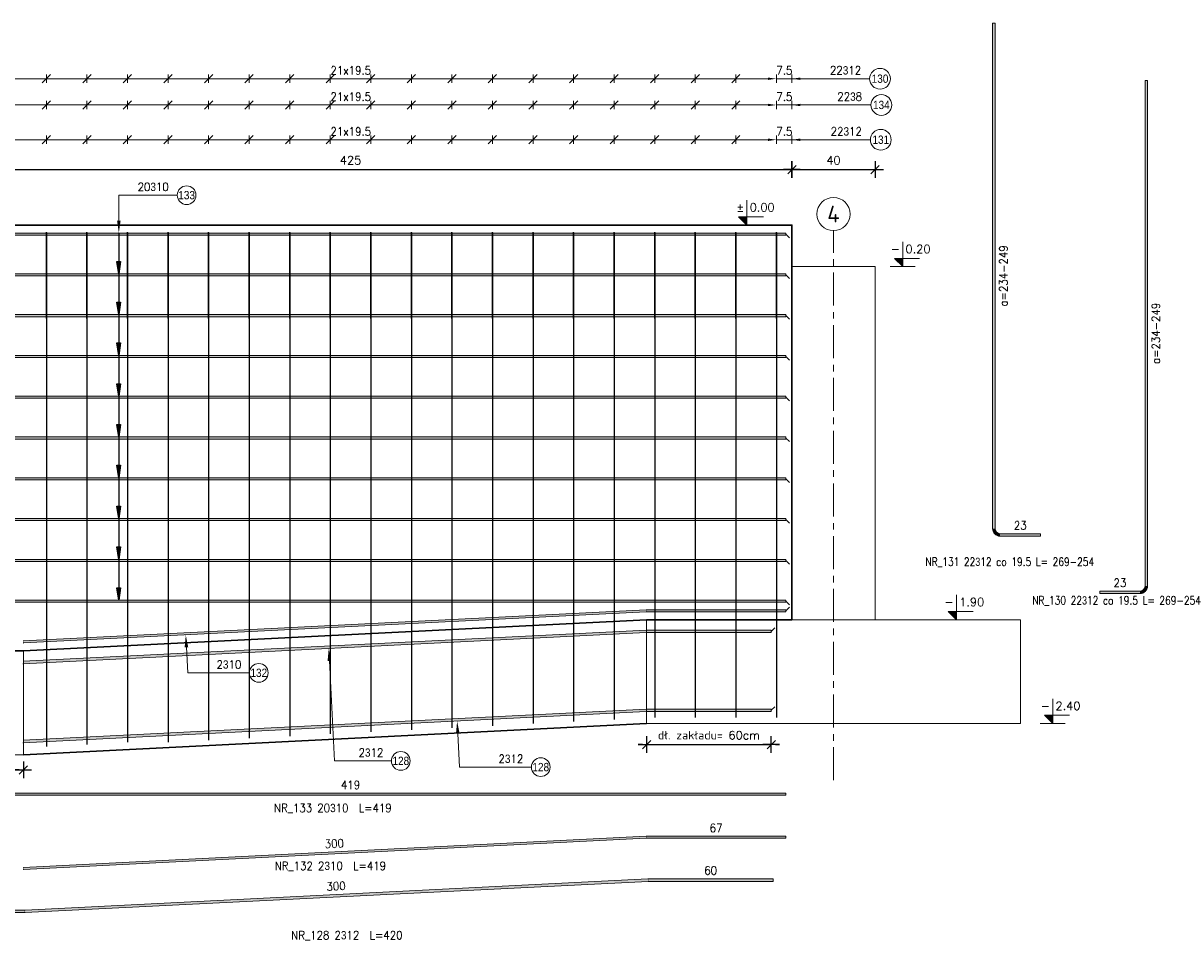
# Model space of a CAD drawing. Extents: x 253237 to 278058, y -131782 to -118389.
# Tile 15 of 23: x 266735 to 272308, y -125620 to -121173. Entities that reach past the tile are written whole.
import ezdxf
from ezdxf.enums import TextEntityAlignment as Align

# ---------------------------------------------------------------- set-up
doc = ezdxf.new("R2010")
doc.units = 0
doc.header["$LTSCALE"] = 5
doc.header["$MEASUREMENT"] = 0
doc.linetypes.add('CENTER', pattern=[50.8, 31.75, -6.35, 6.35, -6.35])
for name, color, linetype, lineweight in [('AutoCAD_Structural_Detailing_deskowanie', 2, 'Continuous', 30), ('AutoCAD_Structural_Detailing_kształt pręta', 7, 'Continuous', 13), ('AutoCAD_Structural_Detailing_opis kształtu pręta', 7, 'Continuous', 13), ('AutoCAD_Structural_Detailing_opis rozkładu', 7, 'Continuous', 13), ('AutoCAD_Structural_Detailing_pręt wyrzucony', 7, 'Continuous', 13), ('AutoCAD_Structural_Detailing_rozkład pręta', 7, 'Continuous', 40), ('AutoCAD_Structural_Detailing_symbole graficzne', 7, 'Continuous', 13), ('PS_SOLID', 7, 'Continuous', 20)]:
    doc.layers.add(name, color=color, linetype=linetype, lineweight=lineweight)
doc.styles.add('marta', font='simplex.shx', dxfattribs={"width": 0.8})
doc.styles.add('marta_B', font='isocpeur.ttf')
doc.styles.add('r-gil', font='GIL_____.TTF', dxfattribs={"width": 0.9})
doc.styles.add('r-simplex', font='simplex.shx', dxfattribs={"width": 0.9})
doc.styles.add('styl2M', font='simplex.shx')
doc.dimstyles.new('RBCT DIM 20_M', dxfattribs={"dimtxt": 40, "dimasz": 20, "dimexe": 20, "dimexo": 150, "dimgap": 25, "dimtad": 1, "dimdec": 1, "dimlfac": 0.1, "dimzin": 9, "dimdsep": 46, "dimtxsty": 'styl2M', "dimblk": 'dimznak', "dimcen": 40, "dimse1": 1, "dimse2": 1, "dimclrd": 8, "dimclre": 8, "dimclrt": 4, "dimadec": 0, "dimazin": 0, "dimtfac": 1, "dimtdec": 1, "dimtix": 1, "dimtmove": 2, "dimatfit": 3, "dimldrblk": 'dimznak', "dimfxl": 5, "dimfxlon": 1, "dimarcsym": 0})

# ---------------------------------------------------------------- blocks, each defined once
blk = doc.blocks.new('dimznak')
at = {"color": 0}
for points in [[(-2, 0), (2, 0)], [(0, 2), (0, -2)]]:
    blk.add_lwpolyline(points, dxfattribs=at)
at = {"color": 3}
blk.add_lwpolyline([(1, 1), (-1, -1)], dxfattribs=at)
blk = doc.blocks.new('*D63')
at = {"color": 8, "lineweight": -2, "transparency": 16777216}
blk.add_line((266715.7, -124768.2), (266155.7, -124768.2), dxfattribs=at)
at = {"layer": 'Defpoints', "color": 0, "transparency": 16777216}
for p in [(266135.7, -124637.1), (266735.7, -124695.1), (266135.7, -124768.2)]:
    blk.add_point(p, dxfattribs=at)
at = {"color": 8, "lineweight": -2, "transparency": 16777216, "xscale": 20, "yscale": 20, "zscale": 20, "rotation": 180}
blk.add_blockref('dimznak', (266135.7, -124768.2), dxfattribs=at)
at = {"color": 8, "lineweight": -2, "transparency": 16777216, "xscale": 20, "yscale": 20, "zscale": 20}
blk.add_blockref('dimznak', (266735.7, -124768.2), dxfattribs=at)
at = {"color": 4, "transparency": 16777216, "insert": (266435.7, -124723.2), "char_height": 40, "attachment_point": 5, "style": 'styl2M'}
blk.add_mtext('dł. zakładu=60cm', dxfattribs=at)
blk = doc.blocks.new('*D64')
at = {"color": 8, "lineweight": -2, "transparency": 16777216}
for p, q in [((269715.7, -124646.1), (269695.7, -124646.1)), ((269735.7, -124646.1), (270335.7, -124646.1)), ((270355.7, -124646.1), (270375.7, -124646.1))]:
    blk.add_line(p, q, dxfattribs=at)
at = {"layer": 'Defpoints', "color": 0, "transparency": 16777216}
for p in [(270335.7, -124487.1), (269735.7, -124545.1), (270335.7, -124646.1)]:
    blk.add_point(p, dxfattribs=at)
at = {"color": 8, "lineweight": -2, "transparency": 16777216, "xscale": 20, "yscale": 20, "zscale": 20}
blk.add_blockref('dimznak', (269735.7, -124646.1), dxfattribs=at)
at = {"color": 8, "lineweight": -2, "transparency": 16777216, "xscale": 20, "yscale": 20, "zscale": 20, "rotation": 180}
blk.add_blockref('dimznak', (270335.7, -124646.1), dxfattribs=at)
at = {"color": 4, "transparency": 16777216, "insert": (270035.7, -124601.1), "char_height": 40, "attachment_point": 5, "style": 'styl2M'}
blk.add_mtext('dł. zakładu= 60cm', dxfattribs=at)
blk = doc.blocks.new('*D89')
at = {"color": 8, "lineweight": -2, "transparency": 16777216}
blk.add_line((266205.7, -121877.8), (270415.7, -121877.8), dxfattribs=at)
at = {"layer": 'Defpoints', "color": 0, "transparency": 16777216}
for p in [(270435.7, -121877.8), (270435.7, -122145.1), (266185.7, -122345.1)]:
    blk.add_point(p, dxfattribs=at)
at = {"color": 8, "lineweight": -2, "transparency": 16777216, "xscale": 20, "yscale": 20, "zscale": 20, "rotation": 180}
blk.add_blockref('dimznak', (266185.7, -121877.8), dxfattribs=at)
at = {"color": 8, "lineweight": -2, "transparency": 16777216, "xscale": 20, "yscale": 20, "zscale": 20}
blk.add_blockref('dimznak', (270435.7, -121877.8), dxfattribs=at)
at = {"color": 4, "transparency": 16777216, "insert": (268310.7, -121832.8), "char_height": 40, "attachment_point": 5, "style": 'styl2M'}
blk.add_mtext('425', dxfattribs=at)
blk = doc.blocks.new('*D90')
at = {"color": 8, "lineweight": -2, "transparency": 16777216}
blk.add_line((270455.7, -121877.8), (270815.7, -121877.8), dxfattribs=at)
at = {"layer": 'Defpoints', "color": 0, "transparency": 16777216}
for p in [(270835.7, -121877.8), (270435.7, -122145.1), (270835.7, -122345.1)]:
    blk.add_point(p, dxfattribs=at)
at = {"color": 8, "lineweight": -2, "transparency": 16777216, "xscale": 20, "yscale": 20, "zscale": 20, "rotation": 180}
blk.add_blockref('dimznak', (270435.7, -121877.8), dxfattribs=at)
at = {"color": 8, "lineweight": -2, "transparency": 16777216, "xscale": 20, "yscale": 20, "zscale": 20}
blk.add_blockref('dimznak', (270835.7, -121877.8), dxfattribs=at)
at = {"color": 4, "transparency": 16777216, "insert": (270635.7, -121832.8), "char_height": 40, "attachment_point": 5, "style": 'styl2M'}
blk.add_mtext('40', dxfattribs=at)

msp = doc.modelspace()

# ---------------------------------------------------------------- hatches: boundary and pattern name
h = msp.add_hatch(color=252)
h.dxf.hatch_style = 1
h.paths.add_polyline_path([(267195.31, -122379.52), (267186.31, -122319.58), (267204.01, -122319.58)])
h = msp.add_hatch(color=252)
h.dxf.hatch_style = 1
h.paths.add_polyline_path([(267195.31, -122575.92), (267186.31, -122515.98), (267204.01, -122515.98)])
h = msp.add_hatch(color=252)
h.dxf.hatch_style = 1
h.paths.add_polyline_path([(267195.31, -122772.32), (267186.31, -122712.38), (267204.01, -122712.38)])
h = msp.add_hatch(color=252)
h.dxf.hatch_style = 1
h.paths.add_polyline_path([(267195.31, -122968.72), (267186.31, -122908.78), (267204.01, -122908.78)])
h = msp.add_hatch(color=252)
h.dxf.hatch_style = 1
h.paths.add_polyline_path([(267195.31, -123165.12), (267186.31, -123105.18), (267204.01, -123105.18)])
h = msp.add_hatch(color=252)
h.dxf.hatch_style = 1
h.paths.add_polyline_path([(267195.31, -123361.52), (267186.31, -123301.58), (267204.01, -123301.58)])
h = msp.add_hatch(color=252)
h.dxf.hatch_style = 1
h.paths.add_polyline_path([(267195.31, -123557.92), (267186.31, -123497.98), (267204.01, -123497.98)])
h = msp.add_hatch(color=252)
h.dxf.hatch_style = 1
h.paths.add_polyline_path([(267195.31, -123754.32), (267186.31, -123694.38), (267204.01, -123694.38)])
h = msp.add_hatch(color=252)
h.dxf.hatch_style = 1
h.paths.add_polyline_path([(267195.31, -123950.72), (267186.31, -123890.78), (267204.01, -123890.78)])
at = {"layer": 'AutoCAD_Structural_Detailing_kształt pręta'}
for points in [[(266215.71, -122193.12), (266215.71, -122183.12), (270405.71, -122183.12), (270405.71, -122193.12)], [(266215.71, -122389.52), (266215.71, -122379.52), (270405.71, -122379.52), (270405.71, -122389.52)], [(266215.71, -122585.92), (266215.71, -122575.92), (270405.71, -122575.92), (270405.71, -122585.92)], [(266215.71, -122782.32), (266215.71, -122772.32), (270405.71, -122772.32), (270405.71, -122782.32)], [(266215.71, -122978.72), (266215.71, -122968.72), (270405.71, -122968.72), (270405.71, -122978.72)], [(266215.71, -123175.12), (266215.71, -123165.12), (270405.71, -123165.12), (270405.71, -123175.12)], [(266215.71, -123371.52), (266215.71, -123361.52), (270405.71, -123361.52), (270405.71, -123371.52)], [(266215.71, -123567.92), (266215.71, -123557.92), (270405.71, -123557.92), (270405.71, -123567.92)], [(266215.71, -123764.32), (266215.71, -123754.32), (270405.71, -123754.32), (270405.71, -123764.32)], [(266215.71, -123960.72), (266215.71, -123950.72), (270405.71, -123950.72), (270405.71, -123960.72)], [(266735.71, -124157.08), (266735.21, -124147.09), (269733.96, -123997.15), (269734.46, -124007.14)], [(269735.46, -124007.12), (269735.46, -123997.12), (270405.71, -123997.12), (270405.71, -124007.12)], [(266735.36, -124257.07), (266734.76, -124245.09), (269733.26, -124095.16), (269733.86, -124107.15)], [(269735.06, -124107.12), (269735.06, -124095.12), (270335.71, -124095.12), (270335.71, -124107.12)], [(266735.36, -124637.07), (266734.76, -124625.09), (269733.26, -124475.16), (269733.86, -124487.15)], [(269735.06, -124487.12), (269735.06, -124475.12), (270335.71, -124475.12), (270335.71, -124487.12)]]:
    msp.add_hatch(color=161, dxfattribs=at).paths.add_polyline_path(points, flags=0)
h = msp.add_hatch(color=161, dxfattribs=at)
edge = h.paths.add_edge_path(flags=0)
edge.add_line((269735.46, -123997.12), (269735.46, -124007.12))
edge.add_arc((269735.46, -124027.12), 20, 90, 92.86241)
edge.add_line((269734.46, -124007.14), (269733.96, -123997.15))
edge.add_arc((269735.46, -124027.12), 30, 450, 452.86241, ccw=False)
h = msp.add_hatch(color=161, dxfattribs=at)
edge = h.paths.add_edge_path(flags=0)
edge.add_line((269735.06, -124095.12), (269735.06, -124107.12))
edge.add_arc((269735.06, -124131.12), 24, 90, 92.86241)
edge.add_line((269733.86, -124107.15), (269733.26, -124095.16))
edge.add_arc((269735.06, -124131.12), 36, 450, 452.86241, ccw=False)
h = msp.add_hatch(color=161, dxfattribs=at)
edge = h.paths.add_edge_path(flags=0)
edge.add_line((266734.21, -124157.12), (266734.21, -124147.12))
edge.add_arc((266734.21, -124127.12), 20, -90, -87.13759)
edge.add_line((266735.21, -124147.09), (266735.71, -124157.08))
edge.add_arc((266734.21, -124127.12), 30, 270, 272.86241, ccw=False)
h = msp.add_hatch(color=161, dxfattribs=at)
edge = h.paths.add_edge_path(flags=0)
edge.add_line((266733.56, -124257.12), (266733.56, -124245.12))
edge.add_arc((266733.56, -124221.12), 24, -90, -87.13759)
edge.add_line((266734.76, -124245.09), (266735.36, -124257.07))
edge.add_arc((266733.56, -124221.12), 36, 270, 272.86241, ccw=False)
h = msp.add_hatch(color=161, dxfattribs=at)
edge = h.paths.add_edge_path(flags=0)
edge.add_line((269735.06, -124475.12), (269735.06, -124487.12))
edge.add_arc((269735.06, -124511.12), 24, 90, 92.86241)
edge.add_line((269733.86, -124487.15), (269733.26, -124475.16))
edge.add_arc((269735.06, -124511.12), 36, 450, 452.86241, ccw=False)
h = msp.add_hatch(color=161, dxfattribs=at)
edge = h.paths.add_edge_path(flags=0)
edge.add_line((266733.56, -124637.12), (266733.56, -124625.12))
edge.add_arc((266733.56, -124601.12), 24, -90, -87.13759)
edge.add_line((266734.76, -124625.09), (266735.36, -124637.07))
edge.add_arc((266733.56, -124601.12), 36, 270, 272.86241, ccw=False)
at = {"layer": 'AutoCAD_Structural_Detailing_opis kształtu pręta'}
for points in [[(267195.31, -122183.12), (267203.86, -122123.12), (267186.76, -122123.12)], [(267517.63, -124117.98), (267512.09, -124178.33), (267529.17, -124177.48)], [(268205.76, -124183.55), (268200.21, -124243.9), (268217.29, -124243.05)], [(268823.88, -124532.65), (268818.33, -124593), (268835.41, -124592.14)]]:
    msp.add_hatch(color=8, dxfattribs=at).paths.add_polyline_path(points, flags=0)
at = {"layer": 'AutoCAD_Structural_Detailing_opis rozkładu'}
for points in [[(270360.71, -121440.3), (270320.71, -121434.6), (270320.71, -121446)], [(270435.71, -121440.3), (270475.71, -121446), (270475.71, -121434.6)], [(270360.71, -121566.69), (270320.71, -121560.99), (270320.71, -121572.39)], [(270435.71, -121566.69), (270475.71, -121572.39), (270475.71, -121560.99)], [(270360.71, -121734.16), (270320.71, -121728.46), (270320.71, -121739.86)], [(270435.71, -121734.16), (270475.71, -121739.86), (270475.71, -121728.46)]]:
    msp.add_hatch(color=8, dxfattribs=at).paths.add_polyline_path(points, flags=0)
at = {"layer": 'AutoCAD_Structural_Detailing_pręt wyrzucony'}
for points in [[(271413.68, -123606.71), (271401.68, -123606.71), (271401.68, -121172.71), (271413.68, -121172.71)], [(272147.28, -123883.2), (272135.28, -123883.2), (272135.28, -121449.2), (272147.28, -121449.2)], [(271631.53, -123630.71), (271631.53, -123642.71), (271437.68, -123642.71), (271437.68, -123630.71)], [(271917.43, -123919.2), (271917.43, -123907.2), (272111.28, -123907.2), (272111.28, -123919.2)], [(266215.71, -124890.46), (266215.71, -124880.46), (270405.71, -124880.46), (270405.71, -124890.46)], [(266735.71, -125247.43), (266735.21, -125237.44), (269733.96, -125087.5), (269734.46, -125097.49)], [(269735.46, -125097.46), (269735.46, -125087.46), (270405.71, -125087.46), (270405.71, -125097.46)], [(266744.3, -125454.65), (266743.7, -125442.66), (269742.2, -125292.74), (269742.8, -125304.72)], [(269744, -125304.69), (269744, -125292.69), (270344.65, -125292.69), (270344.65, -125304.69)], [(266144.65, -125454.69), (266144.65, -125442.69), (266742.5, -125442.69), (266742.5, -125454.69)]]:
    msp.add_hatch(color=6, dxfattribs=at).paths.add_polyline_path(points, flags=0)
h = msp.add_hatch(color=6, dxfattribs=at)
edge = h.paths.add_edge_path(flags=0)
edge.add_line((271401.68, -123606.71), (271413.68, -123606.71))
edge.add_arc((271437.68, -123606.71), 24, 180, 270)
edge.add_line((271437.68, -123630.71), (271437.68, -123642.71))
edge.add_arc((271437.68, -123606.71), 36, 540, 630, ccw=False)
h = msp.add_hatch(color=6, dxfattribs=at)
edge = h.paths.add_edge_path(flags=0)
edge.add_line((272111.28, -123919.2), (272111.28, -123907.2))
edge.add_arc((272111.28, -123883.2), 24, -90, 0)
edge.add_line((272135.28, -123883.2), (272147.28, -123883.2))
edge.add_arc((272111.28, -123883.2), 36, 270, 360, ccw=False)
h = msp.add_hatch(color=6, dxfattribs=at)
edge = h.paths.add_edge_path(flags=0)
edge.add_line((269735.46, -125087.46), (269735.46, -125097.46))
edge.add_arc((269735.46, -125117.46), 20, 90, 92.86241)
edge.add_line((269734.46, -125097.49), (269733.96, -125087.5))
edge.add_arc((269735.46, -125117.46), 30, 450, 452.86241, ccw=False)
h = msp.add_hatch(color=6, dxfattribs=at)
edge = h.paths.add_edge_path(flags=0)
edge.add_line((266734.21, -125247.46), (266734.21, -125237.46))
edge.add_arc((266734.21, -125217.46), 20, -90, -87.13759)
edge.add_line((266735.21, -125237.44), (266735.71, -125247.43))
edge.add_arc((266734.21, -125217.46), 30, 270, 272.86241, ccw=False)
h = msp.add_hatch(color=6, dxfattribs=at)
edge = h.paths.add_edge_path(flags=0)
edge.add_line((269744, -125292.69), (269744, -125304.69))
edge.add_arc((269744, -125328.69), 24, 90, 92.86241)
edge.add_line((269742.8, -125304.72), (269742.2, -125292.74))
edge.add_arc((269744, -125328.69), 36, 450, 452.86241, ccw=False)
h = msp.add_hatch(color=6, dxfattribs=at)
edge = h.paths.add_edge_path(flags=0)
edge.add_line((266742.5, -125454.69), (266742.5, -125442.69))
edge.add_arc((266742.5, -125418.69), 24, -90, -87.13759)
edge.add_line((266743.7, -125442.66), (266744.3, -125454.65))
edge.add_arc((266742.5, -125418.69), 36, 270, 272.86241, ccw=False)
at = {"layer": 'AutoCAD_Structural_Detailing_symbole graficzne'}
for points in [[(270178.72, -122105.12), (270218.72, -122145.12), (270218.72, -122105.12)], [(270929.17, -122305.12), (270969.17, -122345.12), (270969.17, -122305.12)], [(271187.57, -124005.12), (271227.57, -124045.12), (271227.57, -124005.12)], [(271650.9, -124505.12), (271690.9, -124545.12), (271690.9, -124505.12)]]:
    msp.add_hatch(color=1, dxfattribs=at).paths.add_polyline_path(points, flags=0)

# ---------------------------------------------------------------- linework, layer by layer
at = {"color": 252}
msp.add_line((267195.31, -122183.12), (267195.31, -123950.72), dxfattribs=at)
for points in [[(267195.31, -122379.52), (267195.31, -122379.52), (267186.31, -122319.58), (267204.01, -122319.58), (267195.31, -122379.52)], [(267195.31, -122575.92), (267195.31, -122575.92), (267186.31, -122515.98), (267204.01, -122515.98), (267195.31, -122575.92)], [(267195.31, -122772.32), (267195.31, -122772.32), (267186.31, -122712.38), (267204.01, -122712.38), (267195.31, -122772.32)], [(267195.31, -122968.72), (267195.31, -122968.72), (267186.31, -122908.78), (267204.01, -122908.78), (267195.31, -122968.72)], [(267195.31, -123165.12), (267195.31, -123165.12), (267186.31, -123105.18), (267204.01, -123105.18), (267195.31, -123165.12)], [(267195.31, -123361.52), (267195.31, -123361.52), (267186.31, -123301.58), (267204.01, -123301.58), (267195.31, -123361.52)], [(267195.31, -123557.92), (267195.31, -123557.92), (267186.31, -123497.98), (267204.01, -123497.98), (267195.31, -123557.92)], [(267195.31, -123754.32), (267195.31, -123754.32), (267186.31, -123694.38), (267204.01, -123694.38), (267195.31, -123754.32)], [(267195.31, -123950.72), (267195.31, -123950.72), (267186.31, -123890.78), (267204.01, -123890.78), (267195.31, -123950.72)]]:
    msp.add_lwpolyline(points, dxfattribs=at)
at = {"layer": 'AutoCAD_Structural_Detailing_deskowanie'}
msp.add_line((266735.71, -124695.12), (269735.71, -124545.12), dxfattribs=at)
msp.add_lwpolyline([(266185.71, -124195.12), (266185.71, -122145.12), (270435.71, -122145.12), (270435.71, -124045.12), (269735.71, -124045.12), (266735.71, -124195.12), (266185.71, -124195.12)], dxfattribs=at)
at = {"layer": 'AutoCAD_Structural_Detailing_kształt pręta', "color": 161}
for p, q in [((266215.71, -122183.12), (270405.71, -122183.12)), ((266215.71, -122193.12), (270405.71, -122193.12)), ((270405.71, -122183.12), (270405.71, -122193.12)), ((266215.71, -122379.52), (270405.71, -122379.52)), ((270405.71, -122379.52), (270405.71, -122389.52)), ((266215.71, -122389.52), (270405.71, -122389.52)), ((266215.71, -122575.92), (270405.71, -122575.92)), ((266215.71, -122585.92), (270405.71, -122585.92)), ((270405.71, -122575.92), (270405.71, -122585.92)), ((266215.71, -122772.32), (270405.71, -122772.32)), ((266215.71, -122782.32), (270405.71, -122782.32)), ((270405.71, -122772.32), (270405.71, -122782.32)), ((266215.71, -122968.72), (270405.71, -122968.72)), ((266215.71, -122978.72), (270405.71, -122978.72)), ((270405.71, -122968.72), (270405.71, -122978.72)), ((266215.71, -123165.12), (270405.71, -123165.12)), ((266215.71, -123175.12), (270405.71, -123175.12)), ((270405.71, -123165.12), (270405.71, -123175.12)), ((266215.71, -123361.52), (270405.71, -123361.52)), ((266215.71, -123371.52), (270405.71, -123371.52)), ((270405.71, -123361.52), (270405.71, -123371.52)), ((266215.71, -123557.92), (270405.71, -123557.92)), ((266215.71, -123567.92), (270405.71, -123567.92)), ((270405.71, -123557.92), (270405.71, -123567.92)), ((266215.71, -123754.32), (270405.71, -123754.32)), ((266215.71, -123764.32), (270405.71, -123764.32)), ((270405.71, -123754.32), (270405.71, -123764.32)), ((266215.71, -123950.72), (270405.71, -123950.72)), ((266215.71, -123960.72), (270405.71, -123960.72)), ((266735.21, -124147.09), (269733.96, -123997.15)), ((269735.46, -123997.12), (270405.71, -123997.12)), ((270405.71, -123950.72), (270405.71, -123960.72)), ((270405.71, -123997.12), (270405.71, -124007.12)), ((266735.71, -124157.08), (269734.46, -124007.14)), ((269735.46, -124007.12), (270405.71, -124007.12)), ((266734.76, -124245.09), (269733.26, -124095.16)), ((266735.36, -124257.07), (269733.86, -124107.15)), ((269735.06, -124095.12), (270335.71, -124095.12)), ((269735.06, -124107.12), (270335.71, -124107.12)), ((270335.71, -124095.12), (270335.71, -124107.12)), ((266734.76, -124625.09), (269733.26, -124475.16)), ((266735.36, -124637.07), (269733.86, -124487.15)), ((269735.06, -124475.12), (270335.71, -124475.12)), ((269735.06, -124487.12), (270335.71, -124487.12)), ((270335.71, -124475.12), (270335.71, -124487.12))]:
    msp.add_line(p, q, dxfattribs=at)
at = {"layer": 'AutoCAD_Structural_Detailing_kształt pręta', "color": 1, "lineweight": 0}
for p, q in [((270405.71, -122188.12), (270423.21, -122205.62)), ((270405.71, -122384.52), (270423.21, -122402.02)), ((270405.71, -122580.92), (270423.21, -122598.42)), ((270405.71, -122777.32), (270423.21, -122794.82)), ((270405.71, -122973.72), (270423.21, -122991.22)), ((270405.71, -123170.12), (270423.21, -123187.62)), ((270405.71, -123366.52), (270423.21, -123384.02)), ((270405.71, -123562.92), (270423.21, -123580.42)), ((270405.71, -123759.32), (270423.21, -123776.82)), ((270405.71, -123955.72), (270423.21, -123973.22)), ((270405.71, -124002.12), (270423.21, -123984.62)), ((270335.71, -124101.12), (270353.21, -124083.62)), ((270335.71, -124481.12), (270353.21, -124463.62))]:
    msp.add_line(p, q, dxfattribs=at)
at = {"layer": 'AutoCAD_Structural_Detailing_kształt pręta', "color": 161}
for centre, radius, start, end in [((269735.46, -124027.12), 30, 90, 92.86241), ((269735.46, -124027.12), 20, 90, 92.86241), ((269735.06, -124131.12), 36, 90, 92.86241), ((269735.06, -124131.12), 24, 90, 92.86241), ((266734.21, -124127.12), 20, 270, 272.86241), ((266734.21, -124127.12), 30, 270, 272.86241), ((266733.56, -124221.12), 36, 270, 272.86241), ((269735.06, -124511.12), 36, 90, 92.86241), ((269735.06, -124511.12), 24, 90, 92.86241), ((266733.56, -124601.12), 36, 270, 272.86241)]:
    msp.add_arc(centre, radius, start, end, dxfattribs=at)
at = {"layer": 'AutoCAD_Structural_Detailing_opis kształtu pręta', "color": 8}
for p, q in [((267195.31, -122001.13), (267195.31, -122123.12)), ((267195.31, -122001.13), (267476.7, -122001.13)), ((267526.78, -124300.87), (267520.63, -124177.91)), ((268232.82, -124724.89), (268208.75, -124243.48)), ((267526.78, -124300.87), (267824.06, -124300.87)), ((268834.98, -124754.77), (268826.87, -124592.57)), ((268232.82, -124724.89), (268507.76, -124724.89)), ((268834.98, -124754.77), (269181.44, -124754.77))]:
    msp.add_line(p, q, dxfattribs=at)
at = {"layer": 'AutoCAD_Structural_Detailing_opis kształtu pręta', "color": 8, "lineweight": 18}
for centre in [(267521.7, -122001.13), (267869.06, -124300.87), (268552.76, -124724.89), (269226.44, -124754.77)]:
    msp.add_circle(centre, 45, dxfattribs=at)
at = {"layer": 'AutoCAD_Structural_Detailing_opis rozkładu', "color": 8, "lineweight": -2}
for p, q in [((266866.43, -121420.3), (266826.43, -121460.3)), ((267061.66, -121420.3), (267021.66, -121460.3)), ((267256.9, -121420.3), (267216.9, -121460.3)), ((267452.14, -121420.3), (267412.14, -121460.3)), ((267647.38, -121420.3), (267607.38, -121460.3)), ((267842.62, -121420.3), (267802.62, -121460.3)), ((268037.85, -121420.3), (267997.85, -121460.3)), ((268233.09, -121420.3), (268193.09, -121460.3)), ((268388.33, -121460.3), (268428.33, -121420.3)), ((268583.57, -121460.3), (268623.57, -121420.3)), ((268778.81, -121460.3), (268818.81, -121420.3)), ((268974.04, -121460.3), (269014.04, -121420.3)), ((269169.28, -121460.3), (269209.28, -121420.3)), ((269364.52, -121460.3), (269404.52, -121420.3)), ((269559.76, -121460.3), (269599.76, -121420.3)), ((269755, -121460.3), (269795, -121420.3)), ((269950.23, -121460.3), (269990.23, -121420.3)), ((270145.47, -121460.3), (270185.47, -121420.3)), ((266866.43, -121546.69), (266826.43, -121586.69)), ((267061.66, -121546.69), (267021.66, -121586.69)), ((267256.9, -121546.69), (267216.9, -121586.69)), ((267452.14, -121546.69), (267412.14, -121586.69)), ((267647.38, -121546.69), (267607.38, -121586.69)), ((267842.62, -121546.69), (267802.62, -121586.69)), ((268037.85, -121546.69), (267997.85, -121586.69)), ((268233.09, -121546.69), (268193.09, -121586.69)), ((268388.33, -121586.69), (268428.33, -121546.69)), ((268583.57, -121586.69), (268623.57, -121546.69)), ((268778.81, -121586.69), (268818.81, -121546.69)), ((268974.04, -121586.69), (269014.04, -121546.69)), ((269169.28, -121586.69), (269209.28, -121546.69)), ((269364.52, -121586.69), (269404.52, -121546.69)), ((269559.76, -121586.69), (269599.76, -121546.69)), ((269755, -121586.69), (269795, -121546.69)), ((269950.23, -121586.69), (269990.23, -121546.69)), ((270145.47, -121586.69), (270185.47, -121546.69)), ((266866.43, -121714.16), (266826.43, -121754.16)), ((267061.66, -121714.16), (267021.66, -121754.16)), ((267256.9, -121714.16), (267216.9, -121754.16)), ((267452.14, -121714.16), (267412.14, -121754.16)), ((267647.38, -121714.16), (267607.38, -121754.16)), ((267842.62, -121714.16), (267802.62, -121754.16)), ((268037.85, -121714.16), (267997.85, -121754.16)), ((268233.09, -121714.16), (268193.09, -121754.16)), ((268388.33, -121754.16), (268428.33, -121714.16)), ((268583.57, -121754.16), (268623.57, -121714.16)), ((268778.81, -121754.16), (268818.81, -121714.16)), ((268974.04, -121754.16), (269014.04, -121714.16)), ((269169.28, -121754.16), (269209.28, -121714.16)), ((269364.52, -121754.16), (269404.52, -121714.16)), ((269559.76, -121754.16), (269599.76, -121714.16)), ((269755, -121754.16), (269795, -121714.16)), ((269950.23, -121754.16), (269990.23, -121714.16)), ((270145.47, -121754.16), (270185.47, -121714.16))]:
    msp.add_line(p, q, dxfattribs=at)
at = {"layer": 'AutoCAD_Structural_Detailing_opis rozkładu', "color": 8}
for p, q in [((266846.43, -121420.3), (266846.43, -121460.3)), ((267041.66, -121420.3), (267041.66, -121460.3)), ((267236.9, -121420.3), (267236.9, -121460.3)), ((267432.14, -121420.3), (267432.14, -121460.3)), ((267627.38, -121420.3), (267627.38, -121460.3)), ((267822.62, -121420.3), (267822.62, -121460.3)), ((268017.85, -121420.3), (268017.85, -121460.3)), ((268213.09, -121420.3), (268213.09, -121460.3)), ((268408.33, -121420.3), (268408.33, -121460.3)), ((268603.57, -121420.3), (268603.57, -121460.3)), ((268798.81, -121420.3), (268798.81, -121460.3)), ((268994.04, -121420.3), (268994.04, -121460.3)), ((269189.28, -121420.3), (269189.28, -121460.3)), ((269384.52, -121420.3), (269384.52, -121460.3)), ((269579.76, -121420.3), (269579.76, -121460.3)), ((269775, -121420.3), (269775, -121460.3)), ((269970.23, -121420.3), (269970.23, -121460.3)), ((270165.47, -121420.3), (270165.47, -121460.3)), ((270360.71, -121420.3), (270360.71, -121460.3)), ((270435.71, -121460.3), (270435.71, -121420.3)), ((266846.43, -121440.3), (266651.19, -121440.3)), ((267041.66, -121440.3), (266846.43, -121440.3)), ((267236.9, -121440.3), (267041.66, -121440.3)), ((267432.14, -121440.3), (267236.9, -121440.3)), ((267627.38, -121440.3), (267432.14, -121440.3)), ((267822.62, -121440.3), (267627.38, -121440.3)), ((268017.85, -121440.3), (267822.62, -121440.3)), ((268213.09, -121440.3), (268017.85, -121440.3)), ((268310.71, -121440.3), (268213.09, -121440.3)), ((268310.71, -121440.3), (268408.33, -121440.3)), ((268408.33, -121440.3), (268603.57, -121440.3)), ((268603.57, -121440.3), (268798.81, -121440.3)), ((268798.81, -121440.3), (268994.04, -121440.3)), ((268994.04, -121440.3), (269189.28, -121440.3)), ((269189.28, -121440.3), (269384.52, -121440.3)), ((269384.52, -121440.3), (269579.76, -121440.3)), ((269579.76, -121440.3), (269775, -121440.3)), ((269775, -121440.3), (269970.23, -121440.3)), ((269970.23, -121440.3), (270165.47, -121440.3)), ((270165.47, -121440.3), (270320.71, -121440.3)), ((270360.71, -121440.3), (270435.71, -121440.3)), ((270809.68, -121440.3), (270435.71, -121440.3)), ((270515.71, -121440.3), (270475.71, -121440.3)), ((266846.43, -121566.69), (266651.19, -121566.69)), ((266846.43, -121546.69), (266846.43, -121586.69)), ((267041.66, -121566.69), (266846.43, -121566.69)), ((267041.66, -121546.69), (267041.66, -121586.69)), ((267236.9, -121566.69), (267041.66, -121566.69)), ((267236.9, -121546.69), (267236.9, -121586.69)), ((267432.14, -121566.69), (267236.9, -121566.69)), ((267432.14, -121546.69), (267432.14, -121586.69)), ((267627.38, -121566.69), (267432.14, -121566.69)), ((267627.38, -121546.69), (267627.38, -121586.69)), ((267822.62, -121566.69), (267627.38, -121566.69)), ((267822.62, -121546.69), (267822.62, -121586.69)), ((268017.85, -121566.69), (267822.62, -121566.69)), ((268017.85, -121546.69), (268017.85, -121586.69)), ((268213.09, -121566.69), (268017.85, -121566.69)), ((268213.09, -121546.69), (268213.09, -121586.69)), ((268310.71, -121566.69), (268213.09, -121566.69)), ((268310.71, -121566.69), (268408.33, -121566.69)), ((268408.33, -121546.69), (268408.33, -121586.69)), ((268408.33, -121566.69), (268603.57, -121566.69)), ((268603.57, -121546.69), (268603.57, -121586.69)), ((268603.57, -121566.69), (268798.81, -121566.69)), ((268798.81, -121546.69), (268798.81, -121586.69)), ((268798.81, -121566.69), (268994.04, -121566.69)), ((268994.04, -121546.69), (268994.04, -121586.69)), ((268994.04, -121566.69), (269189.28, -121566.69)), ((269189.28, -121546.69), (269189.28, -121586.69)), ((269189.28, -121566.69), (269384.52, -121566.69)), ((269384.52, -121546.69), (269384.52, -121586.69)), ((269384.52, -121566.69), (269579.76, -121566.69)), ((269579.76, -121546.69), (269579.76, -121586.69)), ((269579.76, -121566.69), (269775, -121566.69)), ((269775, -121546.69), (269775, -121586.69)), ((269775, -121566.69), (269970.23, -121566.69)), ((269970.23, -121546.69), (269970.23, -121586.69)), ((269970.23, -121566.69), (270165.47, -121566.69)), ((270165.47, -121546.69), (270165.47, -121586.69)), ((270165.47, -121566.69), (270320.71, -121566.69)), ((270360.71, -121546.69), (270360.71, -121586.69)), ((270360.71, -121566.69), (270435.71, -121566.69)), ((270435.71, -121586.69), (270435.71, -121546.69)), ((270815.96, -121566.69), (270435.71, -121566.69)), ((270515.71, -121566.69), (270475.71, -121566.69)), ((266846.43, -121734.16), (266651.19, -121734.16)), ((266846.43, -121714.16), (266846.43, -121754.16)), ((267041.66, -121734.16), (266846.43, -121734.16)), ((267041.66, -121714.16), (267041.66, -121754.16)), ((267236.9, -121734.16), (267041.66, -121734.16)), ((267236.9, -121714.16), (267236.9, -121754.16)), ((267432.14, -121734.16), (267236.9, -121734.16)), ((267432.14, -121714.16), (267432.14, -121754.16)), ((267627.38, -121734.16), (267432.14, -121734.16)), ((267627.38, -121714.16), (267627.38, -121754.16)), ((267822.62, -121734.16), (267627.38, -121734.16)), ((267822.62, -121714.16), (267822.62, -121754.16)), ((268017.85, -121734.16), (267822.62, -121734.16)), ((268017.85, -121714.16), (268017.85, -121754.16)), ((268213.09, -121734.16), (268017.85, -121734.16)), ((268213.09, -121714.16), (268213.09, -121754.16)), ((268310.71, -121734.16), (268213.09, -121734.16)), ((268310.71, -121734.16), (268408.33, -121734.16)), ((268408.33, -121714.16), (268408.33, -121754.16)), ((268408.33, -121734.16), (268603.57, -121734.16)), ((268603.57, -121714.16), (268603.57, -121754.16)), ((268603.57, -121734.16), (268798.81, -121734.16)), ((268798.81, -121714.16), (268798.81, -121754.16)), ((268798.81, -121734.16), (268994.04, -121734.16)), ((268994.04, -121714.16), (268994.04, -121754.16)), ((268994.04, -121734.16), (269189.28, -121734.16)), ((269189.28, -121714.16), (269189.28, -121754.16)), ((269189.28, -121734.16), (269384.52, -121734.16)), ((269384.52, -121714.16), (269384.52, -121754.16)), ((269384.52, -121734.16), (269579.76, -121734.16)), ((269579.76, -121714.16), (269579.76, -121754.16)), ((269579.76, -121734.16), (269775, -121734.16)), ((269775, -121714.16), (269775, -121754.16)), ((269775, -121734.16), (269970.23, -121734.16)), ((269970.23, -121714.16), (269970.23, -121754.16)), ((269970.23, -121734.16), (270165.47, -121734.16)), ((270165.47, -121714.16), (270165.47, -121754.16)), ((270165.47, -121734.16), (270320.71, -121734.16)), ((270360.71, -121714.16), (270360.71, -121754.16)), ((270360.71, -121734.16), (270435.71, -121734.16)), ((270435.71, -121754.16), (270435.71, -121714.16)), ((270813.24, -121734.16), (270435.71, -121734.16)), ((270515.71, -121734.16), (270475.71, -121734.16))]:
    msp.add_line(p, q, dxfattribs=at)
at = {"layer": 'AutoCAD_Structural_Detailing_opis rozkładu', "color": 8, "lineweight": 18}
for centre in [(270859.68, -121440.3), (270865.96, -121566.69), (270863.24, -121734.16)]:
    msp.add_circle(centre, 50, dxfattribs=at)
at = {"layer": 'AutoCAD_Structural_Detailing_pręt wyrzucony', "color": 6}
for p, q in [((271401.68, -123606.71), (271401.68, -121172.71)), ((271401.68, -121172.71), (271413.68, -121172.71)), ((271413.68, -123606.71), (271413.68, -121172.71)), ((272135.28, -123883.2), (272135.28, -121449.2)), ((272135.28, -121449.2), (272147.28, -121449.2)), ((272147.28, -123883.2), (272147.28, -121449.2)), ((271631.53, -123630.71), (271437.68, -123630.71)), ((271631.53, -123642.71), (271437.68, -123642.71)), ((271631.53, -123642.71), (271631.53, -123630.71)), ((271917.43, -123907.2), (272111.28, -123907.2)), ((271917.43, -123907.2), (271917.43, -123919.2)), ((271917.43, -123919.2), (272111.28, -123919.2)), ((266215.71, -124880.46), (270405.71, -124880.46)), ((270405.71, -124880.46), (270405.71, -124890.46)), ((266215.71, -124890.46), (270405.71, -124890.46)), ((266735.21, -125237.44), (269733.96, -125087.5)), ((266735.71, -125247.43), (269734.46, -125097.49)), ((269735.46, -125087.46), (270405.71, -125087.46)), ((269735.46, -125097.46), (270405.71, -125097.46)), ((270405.71, -125087.46), (270405.71, -125097.46)), ((266743.7, -125442.66), (269742.2, -125292.74)), ((266744.3, -125454.65), (269742.8, -125304.72)), ((269744, -125292.69), (270344.65, -125292.69)), ((269744, -125304.69), (270344.65, -125304.69)), ((270344.65, -125292.69), (270344.65, -125304.69)), ((266144.65, -125442.69), (266742.5, -125442.69)), ((266144.65, -125454.69), (266742.5, -125454.69))]:
    msp.add_line(p, q, dxfattribs=at)
for centre, radius, start, end in [((271437.68, -123606.71), 36, 180, 270), ((271437.68, -123606.71), 24, 180, 270), ((272111.28, -123883.2), 24, 270, 0), ((272111.28, -123883.2), 36, 270, 360), ((269735.46, -125117.46), 30, 90, 92.86241), ((269735.46, -125117.46), 20, 90, 92.86241), ((266734.21, -125217.46), 20, 270, 272.86241), ((266734.21, -125217.46), 30, 270, 272.86241), ((269744, -125328.69), 36, 90, 92.86241), ((269744, -125328.69), 24, 90, 92.86241), ((266742.5, -125418.69), 24, 270, 272.86241), ((266742.5, -125418.69), 36, 270, 272.86241)]:
    msp.add_arc(centre, radius, start, end, dxfattribs=at)
at = {"layer": 'AutoCAD_Structural_Detailing_rozkład pręta', "color": 31, "linetype": 'ByBlock', "lineweight": 25}
for p, q in [((266846.43, -122199.12), (266846.43, -122179.12)), ((266846.43, -122199.12), (266846.43, -122179.12)), ((266846.43, -122181.12), (266846.43, -122211.12)), ((266846.43, -122181.12), (266846.43, -122211.12)), ((266846.43, -122595.12), (266846.43, -122199.12)), ((266846.43, -122199.12), (266846.43, -122595.12)), ((266846.43, -122211.12), (266846.43, -124655.12)), ((266846.43, -122211.12), (266846.43, -124655.12)), ((267041.66, -122199.12), (267041.66, -122179.12)), ((267041.66, -122199.12), (267041.66, -122179.12)), ((267041.66, -122181.12), (267041.66, -122211.12)), ((267041.66, -122181.12), (267041.66, -122211.12)), ((267041.66, -122595.12), (267041.66, -122199.12)), ((267041.66, -122199.12), (267041.66, -122595.12)), ((267041.66, -122211.12), (267041.66, -124645.12)), ((267041.66, -122211.12), (267041.66, -124645.12)), ((267236.9, -122199.12), (267236.9, -122179.12)), ((267236.9, -122199.12), (267236.9, -122179.12)), ((267236.9, -122181.12), (267236.9, -122211.12)), ((267236.9, -122181.12), (267236.9, -122211.12)), ((267236.9, -122595.12), (267236.9, -122199.12)), ((267236.9, -122199.12), (267236.9, -122595.12)), ((267236.9, -122211.12), (267236.9, -124635.12)), ((267236.9, -122211.12), (267236.9, -124635.12)), ((267432.14, -122199.12), (267432.14, -122179.12)), ((267432.14, -122199.12), (267432.14, -122179.12)), ((267432.14, -122181.12), (267432.14, -122211.12)), ((267432.14, -122181.12), (267432.14, -122211.12)), ((267432.14, -122595.12), (267432.14, -122199.12)), ((267432.14, -122199.12), (267432.14, -122595.12)), ((267432.14, -122211.12), (267432.14, -124635.12)), ((267432.14, -122211.12), (267432.14, -124635.12)), ((267627.38, -122199.12), (267627.38, -122179.12)), ((267627.38, -122199.12), (267627.38, -122179.12)), ((267627.38, -122181.12), (267627.38, -122211.12)), ((267627.38, -122181.12), (267627.38, -122211.12)), ((267627.38, -122595.12), (267627.38, -122199.12)), ((267627.38, -122199.12), (267627.38, -122595.12)), ((267627.38, -122211.12), (267627.38, -124625.12)), ((267627.38, -122211.12), (267627.38, -124625.12)), ((267822.62, -122199.12), (267822.62, -122179.12)), ((267822.62, -122199.12), (267822.62, -122179.12)), ((267822.62, -122181.12), (267822.62, -122211.12)), ((267822.62, -122181.12), (267822.62, -122211.12)), ((267822.62, -122595.12), (267822.62, -122199.12)), ((267822.62, -122199.12), (267822.62, -122595.12)), ((267822.62, -122211.12), (267822.62, -124615.12)), ((267822.62, -122211.12), (267822.62, -124615.12)), ((268017.85, -122199.12), (268017.85, -122179.12)), ((268017.85, -122199.12), (268017.85, -122179.12)), ((268017.85, -122181.12), (268017.85, -122211.12)), ((268017.85, -122181.12), (268017.85, -122211.12)), ((268017.85, -122595.12), (268017.85, -122199.12)), ((268017.85, -122199.12), (268017.85, -122595.12)), ((268017.85, -122211.12), (268017.85, -124605.12)), ((268017.85, -122211.12), (268017.85, -124605.12)), ((268213.09, -122199.12), (268213.09, -122179.12)), ((268213.09, -122199.12), (268213.09, -122179.12)), ((268213.09, -122181.12), (268213.09, -122211.12)), ((268213.09, -122181.12), (268213.09, -122211.12)), ((268213.09, -122595.12), (268213.09, -122199.12)), ((268213.09, -122199.12), (268213.09, -122595.12)), ((268213.09, -122211.12), (268213.09, -124595.12)), ((268213.09, -122211.12), (268213.09, -124595.12)), ((268408.33, -122199.12), (268408.33, -122179.12)), ((268408.33, -122199.12), (268408.33, -122179.12)), ((268408.33, -122181.12), (268408.33, -122211.12)), ((268408.33, -122181.12), (268408.33, -122211.12)), ((268408.33, -122595.12), (268408.33, -122199.12)), ((268408.33, -122199.12), (268408.33, -122595.12)), ((268408.33, -122211.12), (268408.33, -124585.12)), ((268408.33, -122211.12), (268408.33, -124585.12)), ((268603.57, -122199.12), (268603.57, -122179.12)), ((268603.57, -122199.12), (268603.57, -122179.12)), ((268603.57, -122181.12), (268603.57, -122211.12)), ((268603.57, -122181.12), (268603.57, -122211.12)), ((268603.57, -122595.12), (268603.57, -122199.12)), ((268603.57, -122199.12), (268603.57, -122595.12)), ((268603.57, -122211.12), (268603.57, -124575.12)), ((268603.57, -122211.12), (268603.57, -124575.12)), ((268798.81, -122199.12), (268798.81, -122179.12)), ((268798.81, -122199.12), (268798.81, -122179.12)), ((268798.81, -122181.12), (268798.81, -122211.12)), ((268798.81, -122181.12), (268798.81, -122211.12)), ((268798.81, -122595.12), (268798.81, -122199.12)), ((268798.81, -122199.12), (268798.81, -122595.12)), ((268798.81, -122211.12), (268798.81, -124565.12)), ((268798.81, -122211.12), (268798.81, -124565.12)), ((268994.04, -122199.12), (268994.04, -122179.12)), ((268994.04, -122199.12), (268994.04, -122179.12)), ((268994.04, -122181.12), (268994.04, -122211.12)), ((268994.04, -122181.12), (268994.04, -122211.12)), ((268994.04, -122595.12), (268994.04, -122199.12)), ((268994.04, -122199.12), (268994.04, -122595.12)), ((268994.04, -122211.12), (268994.04, -124555.12)), ((268994.04, -122211.12), (268994.04, -124555.12)), ((269189.28, -122199.12), (269189.28, -122179.12)), ((269189.28, -122199.12), (269189.28, -122179.12)), ((269189.28, -122181.12), (269189.28, -122211.12)), ((269189.28, -122181.12), (269189.28, -122211.12)), ((269189.28, -122595.12), (269189.28, -122199.12)), ((269189.28, -122199.12), (269189.28, -122595.12)), ((269189.28, -122211.12), (269189.28, -124545.12)), ((269189.28, -122211.12), (269189.28, -124545.12)), ((269384.52, -122199.12), (269384.52, -122179.12)), ((269384.52, -122199.12), (269384.52, -122179.12)), ((269384.52, -122181.12), (269384.52, -122211.12)), ((269384.52, -122181.12), (269384.52, -122211.12)), ((269384.52, -122595.12), (269384.52, -122199.12)), ((269384.52, -122199.12), (269384.52, -122595.12)), ((269384.52, -122211.12), (269384.52, -124535.12)), ((269384.52, -122211.12), (269384.52, -124535.12)), ((269579.76, -122199.12), (269579.76, -122179.12)), ((269579.76, -122199.12), (269579.76, -122179.12)), ((269579.76, -122181.12), (269579.76, -122211.12)), ((269579.76, -122181.12), (269579.76, -122211.12)), ((269579.76, -122595.12), (269579.76, -122199.12)), ((269579.76, -122199.12), (269579.76, -122595.12)), ((269579.76, -122211.12), (269579.76, -124525.12)), ((269579.76, -122211.12), (269579.76, -124525.12)), ((269775, -122199.12), (269775, -122179.12)), ((269775, -122199.12), (269775, -122179.12)), ((269775, -122181.12), (269775, -122211.12)), ((269775, -122181.12), (269775, -122211.12)), ((269775, -122595.12), (269775, -122199.12)), ((269775, -122199.12), (269775, -122595.12)), ((269775, -122211.12), (269775, -124515.12)), ((269775, -122211.12), (269775, -124515.12)), ((269970.23, -122199.12), (269970.23, -122179.12)), ((269970.23, -122199.12), (269970.23, -122179.12)), ((269970.23, -122181.12), (269970.23, -122211.12)), ((269970.23, -122181.12), (269970.23, -122211.12)), ((269970.23, -122595.12), (269970.23, -122199.12)), ((269970.23, -122199.12), (269970.23, -122595.12)), ((269970.23, -122211.12), (269970.23, -124515.12)), ((269970.23, -122211.12), (269970.23, -124515.12)), ((270165.47, -122199.12), (270165.47, -122179.12)), ((270165.47, -122199.12), (270165.47, -122179.12)), ((270165.47, -122181.12), (270165.47, -122211.12)), ((270165.47, -122181.12), (270165.47, -122211.12)), ((270165.47, -122595.12), (270165.47, -122199.12)), ((270165.47, -122199.12), (270165.47, -122595.12)), ((270165.47, -122211.12), (270165.47, -124515.12)), ((270165.47, -122211.12), (270165.47, -124515.12)), ((270360.71, -122199.12), (270360.71, -122179.12)), ((270360.71, -122199.12), (270360.71, -122179.12)), ((270360.71, -122181.12), (270360.71, -122211.12)), ((270360.71, -122181.12), (270360.71, -122211.12)), ((270360.71, -122595.12), (270360.71, -122199.12)), ((270360.71, -122199.12), (270360.71, -122595.12)), ((270360.71, -122211.12), (270360.71, -124515.12)), ((270360.71, -122211.12), (270360.71, -124515.12))]:
    msp.add_line(p, q, dxfattribs=at)
at = {"layer": 'AutoCAD_Structural_Detailing_symbole graficzne', "color": 1}
for p, q in [((270218.72, -122145.12), (270218.72, -122025.12)), ((270278.72, -122145.12), (270158.72, -122145.12)), ((270298.72, -122105.12), (270178.72, -122105.12)), ((270178.72, -122105.12), (270218.72, -122145.12)), ((270969.17, -122345.12), (270969.17, -122225.12)), ((271049.17, -122305.12), (270929.17, -122305.12)), ((270929.17, -122305.12), (270969.17, -122345.12)), ((271029.17, -122345.12), (270909.17, -122345.12)), ((271227.57, -124045.12), (271227.57, -123925.12)), ((271287.57, -124045.12), (271167.57, -124045.12)), ((271307.57, -124005.12), (271187.57, -124005.12)), ((271187.57, -124005.12), (271227.57, -124045.12)), ((271690.9, -124545.12), (271690.9, -124425.12)), ((271750.9, -124545.12), (271630.9, -124545.12)), ((271770.9, -124505.12), (271650.9, -124505.12)), ((271650.9, -124505.12), (271690.9, -124545.12))]:
    msp.add_line(p, q, dxfattribs=at)
at = {"layer": 'AutoCAD_Structural_Detailing_symbole graficzne', "color": 5, "linetype": 'CENTER'}
msp.add_line((270635.58, -124817.82), (270635.58, -122171.82), dxfattribs=at)
at = {"layer": 'AutoCAD_Structural_Detailing_symbole graficzne', "color": 1, "linetype": 'Continuous', "lineweight": 18}
msp.add_circle((270635.58, -122091.82), 80, dxfattribs=at)
at = {"layer": 'PS_SOLID', "color": 9, "linetype": 'Continuous', "lineweight": 15}
for p, q in [((270435.71, -124045.12), (270435.71, -122345.12)), ((270435.71, -122345.12), (270835.71, -122345.12)), ((270835.71, -122345.12), (270835.71, -124045.12))]:
    msp.add_line(p, q, dxfattribs=at)
for points in [[(270435.71, -124045.12), (269735.71, -124045.12), (269735.71, -124545.12), (271535.71, -124545.12), (271535.71, -124045.12), (270435.71, -124045.12)], [(266185.71, -124195.12), (265335.71, -124195.12), (265335.71, -124695.12), (266735.71, -124695.12), (266735.71, -124195.12), (266185.71, -124195.12)]]:
    msp.add_lwpolyline(points, dxfattribs=at)

# ---------------------------------------------------------------- texts
at = {"layer": 'AutoCAD_Structural_Detailing_opis kształtu pręta', "color": 3, "char_height": 40, "attachment_point": 5}
for s, insert, rotation, style in [('20\\Fdiam;3\\Fsimplex.shx;10  ', (267360.7, -121961.13), 360, 'r-simplex'), ('133', (267521.7, -122001.13), 360, 'r-gil'), ('2\\Fdiam;3\\Fsimplex.shx;10  ', (267725.21, -124260.87), 0, 'r-simplex'), ('132', (267869.06, -124300.87), 0, 'r-gil'), ('2\\Fdiam;3\\Fsimplex.shx;12  ', (268408.9, -124684.89), 360, 'r-simplex'), ('128', (268552.76, -124724.89), 360, 'r-gil'), ('2\\Fdiam;3\\Fsimplex.shx;12  ', (269082.58, -124714.77), 360, 'r-simplex'), ('128', (269226.44, -124754.77), 360, 'r-gil')]:
    msp.add_mtext(s, dxfattribs=dict(at, insert=insert, rotation=rotation, style=style))
at = {"layer": 'AutoCAD_Structural_Detailing_opis rozkładu', "color": 3, "char_height": 40}
for s, insert, attachment_point, style in [('21x19.5', (268213.85, -121420.3), 7, 'r-simplex'), ('7.5', (270360.5, -121420.3), 7, 'r-simplex'), ('22\\Fdiam;3\\Fsimplex.shx;12 ', (270693.68, -121400.3), 5, 'r-simplex'), ('130', (270859.68, -121440.3), 5, 'r-gil'), ('21x19.5', (268213.85, -121546.69), 7, 'r-simplex'), ('7.5', (270360.5, -121546.69), 7, 'r-simplex'), ('22\\Fdiam;3\\Fsimplex.shx;8 ', (270713.67, -121526.69), 5, 'r-simplex'), ('134', (270865.96, -121566.69), 5, 'r-gil'), ('21x19.5', (268213.85, -121714.16), 7, 'r-simplex'), ('7.5', (270360.5, -121714.16), 7, 'r-simplex'), ('22\\Fdiam;3\\Fsimplex.shx;12 ', (270697.24, -121694.16), 5, 'r-simplex'), ('131', (270863.24, -121734.16), 5, 'r-gil')]:
    msp.add_mtext(s, dxfattribs=dict(at, insert=insert, attachment_point=attachment_point, style=style))
at = {"layer": 'AutoCAD_Structural_Detailing_pręt wyrzucony', "color": 4, "char_height": 40, "attachment_point": 5, "rotation": 90, "style": 'r-simplex'}
for insert in [(271453.68, -122389.71), (272187.28, -122666.2)]:
    msp.add_mtext('a=234-249', dxfattribs=dict(at, insert=insert))
at = {"layer": 'AutoCAD_Structural_Detailing_pręt wyrzucony', "color": 4, "char_height": 40, "attachment_point": 5, "style": 'r-simplex'}
for insert in [(271534.6, -123590.71), (272014.36, -123867.2)]:
    msp.add_mtext('23', dxfattribs=dict(at, insert=insert))
at = {"layer": 'AutoCAD_Structural_Detailing_pręt wyrzucony', "color": 3, "char_height": 40, "attachment_point": 5}
for s, insert, style in [('NR_131 22\\Fdiam;3\\Fsimplex.shx;12 co 19.5 L= 269-254', (271484.37, -123767.9), 'marta'), ('NR_130 22\\Fdiam;3\\Fsimplex.shx;12 co 19.5 L= 269-254', (271998.37, -123953.96), 'marta'), ('419', (268310.71, -124840.46), 'r-simplex'), ('NR_133 20\\Fdiam;3\\Fsimplex.shx;10  L=419', (268225.72, -124953.26), 'r-simplex'), ('67', (270070.59, -125047.46), 'r-simplex'), ('NR_132 2\\Fdiam;3\\Fsimplex.shx;10  L=419', (268213.82, -125231.94), 'r-simplex'), ('60', (270044.33, -125252.69), 'r-simplex'), ('NR_128 2\\Fdiam;3\\Fsimplex.shx;12  L=420', (268293.16, -125565.97), 'r-simplex')]:
    msp.add_mtext(s, dxfattribs=dict(at, insert=insert, style=style))
at = {"layer": 'AutoCAD_Structural_Detailing_pręt wyrzucony', "color": 3, "char_height": 40, "attachment_point": 5, "rotation": 2.86241, "style": 'r-simplex'}
for insert in [(268232.59, -125122.52), (268240.96, -125327.75)]:
    msp.add_mtext('300', dxfattribs=dict(at, insert=insert))
at = {"layer": 'AutoCAD_Structural_Detailing_symbole graficzne', "color": 2, "style": 'marta'}
for s, p in [('±', (270205.39, -122091.78)), ('-', (270955.83, -122291.78)), ('-', (271214.23, -123991.78)), ('-', (271677.57, -124491.78))]:
    msp.add_text(s, height=40, dxfattribs=at).set_placement(p, align=Align.BOTTOM_RIGHT)
for s, p in [('0.00 ', (270232.05, -122091.78)), ('0.20 ', (270982.5, -122291.78)), ('1.90 ', (271240.9, -123991.78)), ('2.40 ', (271704.24, -124491.78))]:
    msp.add_text(s, height=40, dxfattribs=at).set_placement(p, align=Align.BOTTOM_LEFT)
at = {"layer": 'AutoCAD_Structural_Detailing_symbole graficzne', "color": 2, "insert": (270635.58, -122091.82), "char_height": 80, "attachment_point": 5, "style": 'marta_B'}
msp.add_mtext('4', dxfattribs=at)

# ---------------------------------------------------------------- dimensions: what is measured, and where the dimension line sits
for base, p1, p2, picture, middle in [((270435.71, -121877.82), (266185.71, -122345.12), (270435.71, -122145.12), '*D89', (268310.71, -121832.82)), ((270835.71, -121877.82), (270435.71, -122145.12), (270835.71, -122345.12), '*D90', (270635.71, -121832.82))]:
    dim = msp.add_linear_dim(base=base, p1=p1, p2=p2, dimstyle='RBCT DIM 20_M')
    dim.commit()
    dim.dimension.update_dxf_attribs({"geometry": picture, "text_midpoint": middle})
for base, p1, p2, text, picture, middle in [((270335.71, -124646.15), (269735.71, -124545.12), (270335.71, -124487.12), 'dł. zakładu= <>cm', '*D64', (270035.71, -124601.15)), ((266135.71, -124768.19), (266735.71, -124695.12), (266135.71, -124637.12), 'dł. zakładu=<>cm', '*D63', (266435.71, -124723.19))]:
    dim = msp.add_linear_dim(base=base, p1=p1, p2=p2, text=text, dimstyle='RBCT DIM 20_M')
    dim.commit()
    dim.dimension.update_dxf_attribs({"geometry": picture, "text_midpoint": middle})

doc.saveas('drawing.dxf')
